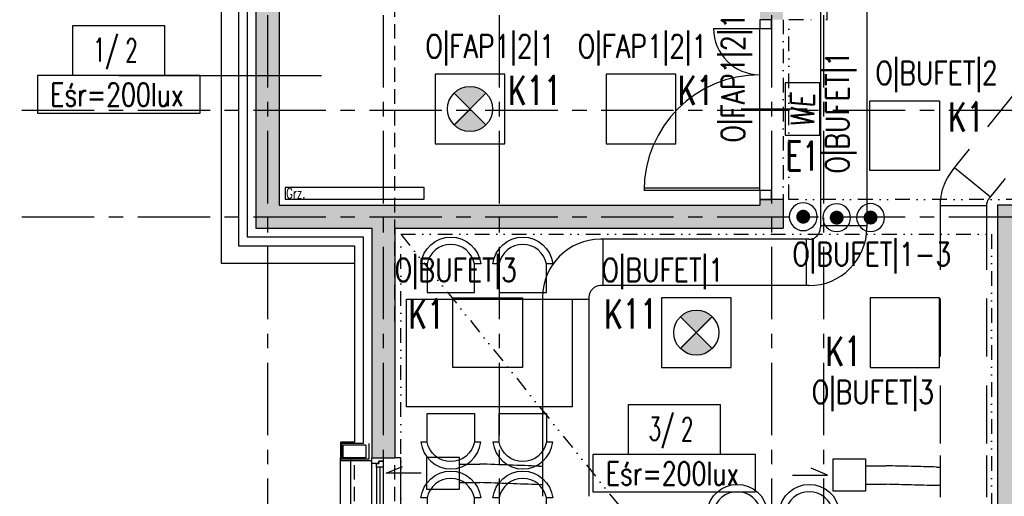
# Model space of a CAD drawing. Extents: x 41755 to 123924, y -112333 to 86187.
# Tile 217 of 256: x 100107 to 100957, y -6494 to -6083. Entities that reach past the tile are written whole.
import ezdxf
from ezdxf.enums import TextEntityAlignment as Align

# ---------------------------------------------------------------- set-up
doc = ezdxf.new("R2010")
doc.units = 0
doc.header["$LTSCALE"] = 50
for name, pattern in [('CENTER', [2, 1.25, -0.25, 0.25, -0.25]), ('DASHDOT', [1, 0.5, -0.25, 0, -0.25]), ('DASHED', [0.75, 0.5, -0.25]), ('DASHED2', [0.375, 0.25, -0.125]), ('DIVIDE', [31.75, 12.7, -6.35, 0, -6.35, 0, -6.35])]:
    doc.linetypes.add(name, pattern=pattern)
doc.layers.get('0').update_dxf_attribs({"color": 101, "linetype": 'CONTINUOUS'})
for name, color, linetype in [('Drz---drzwi', 5, 'CONTINUOUS'), ('E-90', 6, 'CONTINUOUS'), ('E35', 6, 'CONTINUOUS'), ('E50', 3, 'CONTINUOUS'), ('Ins-co', 2, 'CONTINUOUS'), ('Ins-went', 141, 'CONTINUOUS'), ('Okn---okna', 5, 'CONTINUOUS'), ('Opis-pom', 6, 'CONTINUOUS'), ('Opis_pom_ramka', 6, 'CONTINUOUS'), ('Os-osie glowne', 1, 'CENTER'), ('Sc-beton', 7, 'CONTINUOUS'), ('Sc-beton-hatch', 86, 'CONTINUOUS'), ('Sc-drewno', 22, 'CONTINUOUS'), ('Sc-izolacja term-styropian', 151, 'STYROPIAN-KA'), ('Sc-nadproza kon', 5, 'DASHED2'), ('Suf-widok', 8, 'CONTINUOUS'), ('W-idok', 8, 'CONTINUOUS'), ('Wyp-meble', 155, 'CONTINUOUS')]:
    doc.layers.add(name, color=color, linetype=linetype)
doc.styles.add('KA wymiar', font='romans.shx', dxfattribs={"width": 0.6})
doc.styles.add('ROMANS', font='romans', dxfattribs={"width": 0.85})
doc.linetypes.add('BATTING', pattern='A,0.0001,-0.1,[134,ltypeshp.shx,S=0.1,R=0,X=-0.1,Y=0],-0.2,[134,ltypeshp.shx,S=0.1,R=180,X=0.1,Y=0],-0.1', length=0.4001)
doc.linetypes.add('STYROPIAN-KA', pattern='A,0.0001,-0.1,[135,ltypeshp.shx,S=0.1,R=0,X=-0.1,Y=0],0,[135,ltypeshp.shx,S=0.1,R=180,X=0.1,Y=0],-0.1', length=0.2001)

# ---------------------------------------------------------------- blocks, each defined once
blk = doc.blocks.new('_DKGJHF')
at = {"ltscale": 7}
for p, q in [((-21.08, -77), (35.92, -77)), ((-5, -147.5), (-105, -147.5)), ((-5, -145.5), (-104.98, -145.5))]:
    blk.add_line(p, q, dxfattribs=at)
for points in [[(5, -7.5), (5, 0), (-5, 0), (-5, -7.5)], [(5, -155), (5, -147.5), (-5, -147.5), (-5, -155)]]:
    blk.add_lwpolyline(points, close=True, dxfattribs=at)
for points in [[(-45, -7.5), (-5, -7.5)], [(-5, -147.5), (-5, -7.5)]]:
    blk.add_lwpolyline(points, dxfattribs=at)
for centre, radius, start, end in [((-5, -7.5), 40, 180, 270), ((-5, -147.5), 100, 90, 180)]:
    blk.add_arc(centre, radius, start, end)
blk = doc.blocks.new('_dsjhgfdfg')
for p, q in [((-28, -150), (-28, 0)), ((-28, 0), (-25, 0)), ((15, 0), (10, 0)), ((15, -150), (15, 0)), ((-10, -145), (-10, -5)), ((-6, -8), (-6, -142)), ((-3, -8), (-3, -142)), ((0, -8), (0, -142)), ((-25, -150), (-28, -150)), ((10, -150), (15, -150))]:
    blk.add_line(p, q)
at = {"linetype": 'DASHED2'}
for p, q in [((10, -150), (10, 0)), ((-25, -150), (-25, 0))]:
    blk.add_line(p, q, dxfattribs=at)
for points in [[(-10, -5), (-10, 0), (0, 0), (0, -3), (-4, -3), (-4, -5)], [(-6, -8), (-6, -5), (-4, -5), (-4, -3), (0, -3), (0, -5), (0, -8)], [(-6, -142), (-6, -145), (-4, -145), (-4, -147), (0, -147), (0, -145), (0, -142)], [(-10, -145), (-10, -150), (0, -150), (0, -147), (-4, -147), (-4, -145)]]:
    blk.add_lwpolyline(points, close=True)
blk = doc.blocks.new('_opis_pom_metka')
at = {"layer": 'Opis_pom_ramka'}
blk.add_lwpolyline([(-33.13, 0), (32.87, 0), (32.87, -36), (-33.13, -36)], close=True, dxfattribs=at)
at = {"style": 'KA wymiar', "width": 0.6}
blk.add_attdef('KO/', text='', height=16.8, dxfattribs=at).set_placement((3.45, -25.87), align=Align.RIGHT)
blk.add_attdef('NR', (3.8, -26.16), '', height=16.8, dxfattribs=at)
blk = doc.blocks.new('_dkjhsjhkfgh')
at = {"layer": 'Ins-went', "ltscale": 2}
for p, q in [((1007.3, 4481.84), (1007.3, 4178.54)), ((1047.3, 4481.84), (1047.3, 4178.54)), ((1007.3, 4178.56), (1007.3, 4173.56)), ((1007.3, 4175.56), (1047.3, 4175.56)), ((1047.3, 4178.56), (1047.3, 4173.56)), ((822.5, 4163.56), (817.5, 4163.56)), ((819.5, 4163.56), (819.5, 4123.56)), ((992.3, 4163.56), (822.5, 4163.56)), ((997.3, 4163.56), (992.3, 4163.56)), ((995.3, 4123.56), (995.3, 4163.56)), ((822.5, 4123.56), (817.5, 4123.56)), ((992.3, 4123.56), (822.5, 4123.56)), ((997.3, 4123.56), (992.3, 4123.56)), ((767.5, 4113.56), (767.5, 4108.56)), ((807.5, 4113.56), (807.5, 4108.56)), ((807.5, 4111.56), (767.5, 4111.56)), ((767.5, 4108.56), (767.5, 3977.76)), ((807.5, 4108.56), (807.5, 3977.76)), ((767.5, 3977.76), (767.5, 3941.76)), ((807.5, 3977.76), (807.5, 3941.76)), ((695.38, 3969.59), (713.33, 3969.59)), ((764.5, 3967.76), (767.5, 3967.76)), ((695.38, 3953.59), (713.33, 3953.59)), ((767.5, 3951.76), (764.5, 3951.76))]:
    blk.add_line(p, q, dxfattribs=at)
blk.add_lwpolyline([(667.68, 3975.44), (695.38, 3975.44), (695.38, 3947.74), (667.68, 3947.74)], close=True, dxfattribs=at)
blk.add_lwpolyline([(662.68, 3961.59), (632.44, 3961.59), (646.45, 3967.61)], dxfattribs=at)
for centre, radius, start, end in [((997.3, 4173.56), 10, 270, 0), ((997.3, 4173.56), 50, 270, 0), ((817.5, 4113.56), 50, 90, 180), ((817.5, 4113.56), 10, 90, 180)]:
    blk.add_arc(centre, radius, start, end, dxfattribs=at)
for points in [[(764.5, 3967.76), (713.33, 3969.59)], [(764.5, 3951.76), (713.33, 3953.59)]]:
    blk.add_spline(points, degree=3, dxfattribs=at)
blk = doc.blocks.new('W029')
for points in [[(-53.78, 76.9), (-59.03, 76.9, -0.895014), (-7.4, 76.9), (-12.96, 76.9, 0.825539), (-53.71, 76.86), (-53.71, 52.3), (-12.96, 52.3), (-12.96, 76.9)], [(8.36, 76.9), (3.1, 76.9, -0.895014), (54.73, 76.9), (49.18, 76.9, 0.825539), (8.43, 76.86), (8.43, 52.3), (49.18, 52.3), (49.18, 76.9)], [(-53.78, -76.9), (-59.03, -76.9, 0.895014), (-7.4, -76.9), (-12.96, -76.9, -0.825539), (-53.71, -76.86), (-53.71, -52.3), (-12.96, -52.3), (-12.96, -76.9)], [(8.36, -76.9), (3.1, -76.9, 0.895014), (54.73, -76.9), (49.18, -76.9, -0.825539), (8.43, -76.86), (8.43, -52.3), (49.18, -52.3), (49.18, -76.9)]]:
    blk.add_lwpolyline(points, format="xyb")
at = {"linetype": 'Continuous'}
blk.add_lwpolyline([(-71.54, 46.41), (71.54, 46.41), (71.54, -46.41), (-71.54, -46.41), (-71.54, 46.41)], dxfattribs=at)
blk = doc.blocks.new('A$C5DF87A14')
at = {"layer": 'Wyp-meble'}
for p in [(731.54, 4075.44), (731.54, 3873.5), (978.7, 3862.06)]:
    blk.add_blockref('W029', p, dxfattribs=at)
blk = doc.blocks.new('we')
at = {"layer": 'E35', "ltscale": 0.2}
blk.add_lwpolyline([(45, 30), (0, 30), (0, 0), (45, 0)], close=True, dxfattribs=at)
at = {"layer": 'E35', "ltscale": 0.2, "style": 'ROMANS', "oblique": 5, "width": 0.8}
blk.add_text('WE', height=20, dxfattribs=at).set_placement((21.44, 15), align=Align.MIDDLE_CENTER)
blk = doc.blocks.new('E-90Przycisk')
at = {"layer": 'E35', "const_width": 3}
blk.add_lwpolyline([(1.5, 0, -1), (-1.5, 0, -1)], format="xyb", close=True, dxfattribs=at)
at = {"layer": 'E35'}
blk.add_circle((0, 0), 6, dxfattribs=at)

msp = doc.modelspace()

# ---------------------------------------------------------------- hatches: boundary and pattern name
at = {"layer": 'E35'}
h = msp.add_hatch(color=256, dxfattribs=at)
edge = h.paths.add_edge_path()
edge.add_line((100495.793, -6159.7), (100509.539, -6145.954))
edge.add_ellipse((100495.793, -6159.7), major_axis=(13.746, 13.746), ratio=1, start_angle=360, end_angle=450)
edge.add_line((100482.047, -6145.954), (100495.793, -6159.7))
edge = h.paths.add_edge_path()
edge.add_line((100509.539, -6173.446), (100495.793, -6159.7))
edge.add_line((100495.793, -6159.7), (100482.047, -6173.446))
edge.add_ellipse((100495.793, -6159.7), major_axis=(-13.746, 13.746), ratio=1, start_angle=90, end_angle=180)
h = msp.add_hatch(color=256, dxfattribs=at)
edge = h.paths.add_edge_path()
edge.add_line((100691.073, -6352.641), (100704.819, -6338.895))
edge.add_ellipse((100691.073, -6352.641), major_axis=(13.746, 13.746), ratio=1, start_angle=360, end_angle=450)
edge.add_line((100677.327, -6338.895), (100691.073, -6352.641))
edge = h.paths.add_edge_path()
edge.add_line((100704.819, -6366.388), (100691.073, -6352.641))
edge.add_line((100691.073, -6352.641), (100677.327, -6366.388))
edge.add_ellipse((100691.073, -6352.641), major_axis=(-13.746, 13.746), ratio=1, start_angle=90, end_angle=180)
at = {"layer": 'Sc-beton-hatch'}
h = msp.add_hatch(dxfattribs=at)
h.set_pattern_fill('ANSI33', color=256, style=0)
h.set_pattern_definition([(45, (48983.4185, 565.478), (-4.49012806, 4.49012806), []), (45, (48987.9087, 565.478), (-4.49012806, 4.49012806), [3.175, -1.5875])])
h.paths.add_polyline_path([(102400.966, -5400.641), (102380.966, -5400.641), (102380.966, -5500.641), (102330.966, -5500.641), (102330.966, -5520.641), (102380.966, -5520.641), (102380.966, -5973.641), (102400.966, -5973.641)])
h.paths.add_polyline_path([(101710.966, -5330.585), (101710.966, -5560.641), (101730.966, -5560.641), (101730.966, -5520.641), (101770.966, -5520.641), (101770.966, -5500.641), (101730.966, -5500.641), (101730.966, -5327.797, 0.0068353), (101990.084, -5287.78), (101987.07, -5268.006, -0.0084051), (101668.963, -5316.121), (101671.621, -5335.944, 0.0010351)])
h.paths.add_polyline_path([(101738.466, -5895.641), (101703.466, -5895.641), (101703.466, -5930.641), (101738.466, -5930.641)])
h.paths.add_polyline_path([(101695.966, -6277.641), (101730.966, -6277.641), (101730.966, -6242.641), (101695.966, -6242.641)])
h.paths.add_polyline_path([(102400.966, -6108.641), (102380.966, -6108.641), (102380.966, -6330.641), (102400.966, -6330.641)])
h.paths.add_polyline_path([(100985.966, -5895.641), (100950.966, -5895.641), (100950.966, -5930.641), (100985.966, -5930.641)], flags=17)
h.paths.add_polyline_path([(100765.966, -5910.641), (100765.966, -5413.927, 0.0063955), (101010.966, -5401.354), (101009.686, -5381.395, -0.0079596), (100705.366, -5396.058), (100706.01, -5416.048, 0.0010422), (100745.966, -5414.677), (100745.966, -6082.641), (100765.966, -6082.641), (100765.966, -5930.641), (100798.966, -5930.641), (100798.966, -5930.637), (100798.966, -5910.641)])
h.paths.add_polyline_path([(100310.966, -6262.641), (100410.966, -6262.641), (100410.966, -6460.641), (100430.966, -6460.641), (100430.966, -6262.641), (100765.966, -6262.641), (100765.966, -6237.641), (100745.966, -6237.641), (100745.966, -6242.641), (100330.966, -6242.641), (100330.966, -5420.801, 0.0010428), (100370.966, -5420.993), (100371.02, -5400.99, -0.0015651), (100310.966, -5400.641)])
h.paths.add_polyline_path([(100970.966, -6242.641), (100950.966, -6242.641), (100950.966, -6900.641), (100927.966, -6900.641), (100927.966, -6920.641), (100950.966, -6920.641), (100950.966, -7503.141), (100970.966, -7503.141), (100970.966, -6920.641), (101261.966, -6920.641), (101261.966, -7235.641), (101281.966, -7235.641), (101334.966, -7235.641), (101334.966, -7215.641), (101281.966, -7215.641), (101281.966, -6900.641), (100970.966, -6900.641)])
h.paths.add_polyline_path([(100410.966, -6710.641), (100430.966, -6710.641), (100430.966, -6610.641), (100410.966, -6610.641)])
h.paths.add_polyline_path([(100410.966, -6960.641), (100430.966, -6960.641), (100430.966, -6920.641), (100470.966, -6920.641), (100470.966, -6900.641), (100430.966, -6900.641), (100430.966, -6860.641), (100410.966, -6860.641)])
h.paths.add_polyline_path([(100790.966, -6920.641), (100790.966, -6900.641), (100725.966, -6900.641), (100725.966, -6920.641)])
h.paths.add_polyline_path([(101334.966, -6920.641), (101334.966, -6900.641), (101281.966, -6900.641), (101281.966, -6920.641)], flags=17)
h.paths.add_polyline_path([(101556.966, -6920.641), (101556.966, -6900.641), (101468.966, -6900.641), (101468.966, -6920.641)])
h.paths.add_polyline_path([(101710.966, -6900.641), (101690.966, -6900.641), (101690.966, -6920.641), (101710.966, -6920.641)])
h.paths.add_polyline_path([(101730.966, -6900.641), (101710.966, -6900.641), (101710.966, -6920.641), (101710.966, -7215.641), (101690.966, -7215.641), (101690.966, -7235.641), (101730.966, -7235.641)])
h.paths.add_polyline_path([(101488.966, -7215.641), (101468.966, -7215.641), (101468.966, -7235.641), (101556.966, -7235.641), (101556.966, -7215.641), (101503.966, -7215.641), (101503.966, -6920.641), (101488.966, -6920.641)])
h.paths.add_polyline_path([(102400.966, -6750.641), (102380.966, -6750.641), (102380.966, -7100.641), (102400.966, -7100.641)])
h.paths.add_polyline_path([(102400.966, -7200.641), (102380.966, -7200.641), (102380.966, -7465.641), (102400.966, -7465.641)])
h.paths.add_polyline_path([(102380.966, -7650.641), (102332.966, -7650.641), (102332.966, -7670.641), (102380.966, -7670.641), (102380.966, -8275.641), (102400.966, -8275.641), (102400.966, -7615.641), (102380.966, -7615.641)])
h.paths.add_polyline_path([(102133.966, -7650.641), (102133.966, -7670.641), (102227.966, -7670.641), (102227.966, -7650.641)])
h.paths.add_polyline_path([(101905.966, -7650.641), (101905.966, -7670.641), (102008.966, -7670.641), (102008.966, -7650.641)])
h.paths.add_polyline_path([(101710.966, -7670.641), (101710.966, -8400.641), (101685.966, -8400.641), (101685.966, -8420.641), (101730.966, -8420.641), (101730.966, -7670.641), (101770.966, -7670.641), (101770.966, -7650.641), (101227.466, -7650.641), (101227.466, -7670.641)])
h.paths.add_polyline_path([(100950.966, -7650.641), (100430.966, -7650.641), (100430.966, -7590.641), (100410.966, -7590.641), (100410.966, -7670.641), (100745.966, -7670.641), (101092.466, -7670.641), (101092.466, -7650.641), (100970.966, -7650.641), (100970.966, -7603.141), (100950.966, -7603.141)])
h.paths.add_polyline_path([(100410.966, -7440.641), (100430.966, -7440.641), (100430.966, -7397.641), (100410.966, -7397.641)])
h.paths.add_polyline_path([(100430.966, -7110.641), (100410.966, -7110.641), (100410.966, -7307.641), (100430.966, -7307.641)])
h.paths.add_polyline_path([(100745.966, -8420.641), (100765.966, -8420.641), (100765.966, -8400.641), (100410.966, -8400.641), (100410.966, -8420.641)])
h.paths.add_polyline_path([(100765.966, -8420.641), (100785.966, -8420.641), (100785.966, -8400.641), (100765.966, -8400.641)])
h.paths.add_polyline_path([(100785.966, -8400.641), (100785.966, -8420.641), (101097.466, -8420.641), (101097.466, -8400.641)])
h.paths.add_polyline_path([(101322.966, -8420.641), (101322.966, -8400.641), (101227.466, -8400.641), (101227.466, -8420.641)], flags=17)
h.paths.add_polyline_path([(101432.966, -8400.641), (101432.966, -8420.641), (101575.966, -8420.641), (101575.966, -8400.641)])
h.paths.add_polyline_path([(101950.966, -8400.641), (101950.966, -8420.641), (102028.966, -8420.641), (102028.966, -8400.641)])
h.paths.add_polyline_path([(102138.966, -8400.641), (102138.966, -8420.641), (102380.966, -8420.641), (102380.966, -8445.641), (102400.966, -8445.641), (102400.966, -8375.641), (102380.966, -8375.641), (102380.966, -8400.641)])
h.paths.add_polyline_path([(102380.966, -8568.641), (102345.966, -8568.641), (102345.966, -8875.141), (102365.966, -8875.141), (102365.966, -8588.641), (102400.966, -8588.641), (102400.966, -8545.641), (102380.966, -8545.641)])
h.paths.add_polyline_path([(102365.966, -8995.141), (102345.966, -8995.141), (102345.966, -9050.641), (101950.966, -9050.641), (101950.966, -9075.641), (102345.966, -9075.641), (102345.966, -9105.641), (102365.966, -9105.641), (102365.966, -9075.641)])
h.paths.add_polyline_path([(102400.966, -9290.641), (102365.966, -9290.641), (102365.966, -9255.641), (102345.966, -9255.641), (102345.966, -9310.641), (102380.966, -9310.641), (102380.966, -9718.141), (102380.966, -9900.641), (101730.966, -9900.641), (101730.966, -9855.641), (101710.966, -9855.641), (101710.966, -9920.641), (102380.966, -9920.641), (102380.966, -10349.912), (102380.966, -10410.641), (102400.966, -10410.641), (102400.966, -10010.641), (102400.966, -9838.141)])
h.paths.add_polyline_path([(101730.966, -9529.641), (101710.966, -9529.641), (101710.966, -9725.641), (101730.966, -9725.641)], flags=17)
h.paths.add_polyline_path([(101710.966, -9419.641), (101730.966, -9419.641), (101730.966, -8640.641), (101710.966, -8640.641), (101710.966, -9050.641), (101414.966, -9050.641), (101414.966, -9075.641), (101710.966, -9075.641)])
h.paths.add_polyline_path([(101263.966, -9050.641), (101263.966, -9075.641), (101304.966, -9075.641), (101304.966, -9050.641)])
h.paths.add_polyline_path([(101041.966, -9075.641), (101041.966, -9050.641), (100925.966, -9050.641), (100925.966, -9075.641)])
h.paths.add_polyline_path([(100825.966, -9075.641), (100825.966, -9050.641), (100530.966, -9050.641), (100530.966, -9035.641), (100510.966, -9035.641), (100510.966, -9050.641), (100270.966, -9050.641), (100270.966, -9075.641), (100510.966, -9075.641), (100510.966, -9471.141), (100530.966, -9471.141), (100530.966, -9075.641)])
h.paths.add_polyline_path([(100530.966, -8906.641), (100510.966, -8906.641), (100510.966, -8938.641), (100530.966, -8938.641)])
h.paths.add_polyline_path([(100220.966, -9075.641), (100220.966, -9050.641), (100170.966, -9050.641), (100170.966, -9075.641)])
h.paths.add_polyline_path([(100120.966, -9075.641), (100120.966, -9050.641), (100070.966, -9050.641), (100070.966, -9075.641)])
h.paths.add_polyline_path([(100020.966, -9075.641), (100020.966, -9050.641), (99970.966, -9050.641), (99970.966, -9075.641)])
h.paths.add_polyline_path([(99920.966, -9075.641), (99920.966, -9050.641), (99880.966, -9050.641), (99880.966, -9957.641), (99980.966, -9957.641), (99980.966, -9972.641), (100000.966, -9972.641), (100000.966, -9937.641), (99900.966, -9937.641), (99900.966, -9075.641)])
h.paths.add_polyline_path([(101041.966, -9396.641), (101041.966, -9378.641), (100927.966, -9378.641), (100927.966, -9396.641)])
h.paths.add_polyline_path([(100510.966, -9725.641), (100530.966, -9725.641), (100530.966, -9571.141), (100510.966, -9571.141)])
h.paths.add_polyline_path([(100000.966, -10090.641), (100000.966, -10072.641), (99980.966, -10072.641), (99980.966, -10090.641), (99780.966, -10090.641), (99780.966, -10445.641), (100510.966, -10445.641), (100510.966, -10485.641), (100530.966, -10485.641), (100530.966, -10445.641), (100580.966, -10445.641), (100580.966, -10425.641), (100530.966, -10425.641), (100530.966, -10270.641), (100510.966, -10270.641), (100510.966, -10425.641), (99800.966, -10425.641), (99800.966, -10110.641), (100510.966, -10110.641), (100510.966, -10120.641), (100530.966, -10120.641), (100530.966, -9855.641), (100510.966, -9855.641), (100510.966, -10090.641)])
h.paths.add_polyline_path([(100970.966, -9920.641), (101087.466, -9920.641), (101087.466, -9900.641), (100750.966, -9900.641), (100750.966, -9920.641), (100950.966, -9920.641), (100950.966, -10425.641), (100730.966, -10425.641), (100730.966, -10445.641), (100790.966, -10445.641), (100790.966, -10485.641), (100810.966, -10485.641), (100810.966, -10445.641), (101070.966, -10445.641), (101070.966, -10425.641), (100970.966, -10425.641)])
h.paths.add_polyline_path([(101197.466, -9900.641), (101197.466, -9920.641), (101261.966, -9920.641), (101261.966, -10425.641), (101220.966, -10425.641), (101220.966, -10445.641), (101802.966, -10445.641), (101802.966, -10425.641), (101281.966, -10425.641), (101281.966, -9900.641)])
h.paths.add_polyline_path([(102365.966, -10445.641), (102365.966, -10425.641), (102320.966, -10425.641), (102320.966, -10445.641)])
h.paths.add_polyline_path([(102383.466, -10428.141), (102365.966, -10445.641), (102400.966, -10445.641)])
h.paths.add_polyline_path([(102365.966, -10410.641), (102365.966, -10445.641), (102383.466, -10428.141)])
h.paths.add_polyline_path([(102365.966, -10410.641), (102383.466, -10428.141), (102400.966, -10410.641)])
h.paths.add_polyline_path([(102400.966, -10410.641), (102383.466, -10428.141), (102400.966, -10445.641)])

# ---------------------------------------------------------------- linework, layer by layer
at = {"layer": 'E35'}
for p, q in [((100192.594, -6130.883), (100367.72, -6130.883)), ((100482.047, -6145.954), (100509.539, -6173.446)), ((100482.047, -6173.446), (100509.539, -6145.954)), ((100677.327, -6338.895), (100704.819, -6366.388)), ((100677.327, -6366.388), (100704.819, -6338.895))]:
    msp.add_line(p, q, dxfattribs=at)
at = {"layer": 'E35', "linetype": 'Continuous', "ltscale": 0.3}
for p, q in [((100482.833, -6172.66), (100508.753, -6146.74)), ((100678.113, -6365.601), (100704.033, -6339.681))]:
    msp.add_line(p, q, dxfattribs=at)
for points in [[(100122.427, -6163.162), (100262.76, -6163.162), (100262.76, -6130.883), (100122.427, -6130.883)], [(100465.793, -6189.7), (100525.793, -6189.7), (100525.793, -6129.7), (100465.793, -6129.7)], [(100613.293, -6189.7), (100673.293, -6189.7), (100673.293, -6129.7), (100613.293, -6129.7)], [(100900.966, -6212.641), (100840.966, -6212.641), (100840.966, -6152.641), (100900.966, -6152.641)], [(100541.073, -6382.641), (100481.073, -6382.641), (100481.073, -6322.641), (100541.073, -6322.641)], [(100661.073, -6382.641), (100721.073, -6382.641), (100721.073, -6322.641), (100661.073, -6322.641)], [(100841.073, -6382.641), (100901.073, -6382.641), (100901.073, -6322.641), (100841.073, -6322.641)], [(100601.929, -6490.059), (100742.262, -6490.059), (100742.262, -6457.78), (100601.929, -6457.78)]]:
    msp.add_lwpolyline(points, close=True, dxfattribs=at)
at = {"layer": 'E35'}
for centre in [(100495.793, -6159.7), (100691.073, -6352.641)]:
    msp.add_circle(centre, 19.44, dxfattribs=at)
at = {"layer": 'Ins-co'}
msp.add_lwpolyline([(100336.149, -6227.443), (100336.149, -6237.443), (100456.149, -6237.443), (100456.149, -6227.443)], close=True, dxfattribs=at)
at = {"layer": 'Ins-went', "linetype": 'DASHED', "ltscale": 2}
for p, q in [((100973.89, -6136.169), (100915.741, -6207.977)), ((101004.976, -6161.342), (100946.827, -6233.15)), ((100915.741, -6207.977), (100912.595, -6211.863)), ((100913.853, -6210.309), (100944.939, -6235.481)), ((100946.827, -6233.15), (100943.68, -6237.036)), ((100901.452, -6243.329), (100901.452, -6248.329)), ((100941.452, -6243.329), (100941.452, -6248.329)), ((100901.452, -6248.329), (100901.452, -6458.629)), ((100941.452, -6248.329), (100941.452, -6458.629)), ((100901.452, -6458.629, -3605), (100901.452, -6494.629, -3605)), ((100941.452, -6458.629, -3605), (100941.452, -6494.629, -3605)), ((100837.028, -6467.536), (100854.978, -6467.536)), ((100898.452, -6468.629, -3605), (100901.452, -6468.629, -3605)), ((100837.028, -6483.536), (100854.978, -6483.536)), ((100901.452, -6484.629, -3605), (100898.452, -6484.629, -3605))]:
    msp.add_line(p, q, dxfattribs=at)
for points in [[(100941.452, -6243.329), (100901.452, -6243.329)], [(100774.09, -6475.548), (100804.328, -6475.538), (100790.313, -6469.52)]]:
    msp.add_lwpolyline(points, dxfattribs=at)
msp.add_lwpolyline([(100809.328, -6461.686), (100837.028, -6461.686), (100837.028, -6489.386), (100809.328, -6489.386)], close=True, dxfattribs=at)
for radius in [50, 10]:
    msp.add_arc((100951.452, -6243.329), radius, 141, 180, dxfattribs=at)
for points in [[(100898.452, -6468.629), (100854.978, -6467.536)], [(100898.452, -6484.629), (100854.978, -6483.536)]]:
    msp.add_spline(points, degree=3, dxfattribs=at)
at = {"layer": 'Os-osie glowne'}
for points in [[(100320.966, -4978.641), (100320.966, -10955.641)], [(100420.966, -4978.641), (100420.966, -10955.641)], [(100520.966, -4978.641), (100520.966, -11025.641)], [(100755.966, -4978.641), (100755.966, -11025.641)], [(100800.966, -4978.641), (100800.966, -10955.641)], [(99508.966, -6160.641), (111775.966, -6160.641)], [(99508.966, -6252.641), (111775.966, -6252.641)]]:
    msp.add_lwpolyline(points, dxfattribs=at)
at = {"layer": 'Sc-beton'}
for points in [[(100310.966, -5400.641), (100310.966, -6262.641)], [(100330.966, -5420.801), (100330.966, -6242.641)], [(100330.966, -6242.641), (100745.966, -6242.641)], [(100745.966, -6237.641), (100745.966, -6242.641)], [(100765.966, -6237.641), (100745.966, -6237.641)], [(100765.966, -6237.641), (100765.966, -6262.641)], [(100950.966, -6242.641), (100950.966, -6900.641)], [(100950.966, -6242.641), (100950.966, -6242.641)], [(100970.966, -6242.641), (100950.966, -6242.641)], [(100310.966, -6262.641), (100410.966, -6262.641)], [(100410.966, -6262.641), (100410.966, -6460.641)], [(100430.966, -6262.641), (100765.966, -6262.641)], [(100430.966, -6262.641), (100430.966, -6460.641)], [(100410.966, -6460.641), (100430.966, -6460.641)]]:
    msp.add_lwpolyline(points, dxfattribs=at)
at = {"layer": 'Sc-drewno'}
for points in [[(100280.966, -5370.324), (100280.966, -6292.641)], [(100280.966, -6292.641), (100395.966, -6292.641)]]:
    msp.add_lwpolyline(points, dxfattribs=at)
at = {"layer": 'Sc-izolacja term-styropian', "linetype": 'ByBlock'}
for points in [[(100295.966, -5385.495), (100295.966, -6277.641)], [(100295.966, -6277.641), (100395.966, -6277.641)], [(100395.966, -6277.641), (100395.966, -6293.141)], [(100395.966, -6277.641), (100395.966, -6447.141)], [(100383.966, -6447.141), (100383.966, -6463.141)], [(100395.966, -6447.141), (100383.966, -6447.141)], [(100385.966, -6449.641), (100385.966, -6460.641)], [(100405.966, -6449.641), (100385.966, -6449.641)], [(100405.966, -6449.641), (100405.966, -6460.641)], [(100410.966, -6463.141), (100383.966, -6463.141)], [(100405.966, -6460.641), (100385.966, -6460.641)]]:
    msp.add_lwpolyline(points, dxfattribs=at)
at = {"layer": 'Sc-izolacja term-styropian', "linetype": 'BATTING', "ltscale": 0.35}
for points in [[(100303.466, -5393.071), (100303.466, -6270.141)], [(100303.466, -6270.141), (100403.466, -6270.141)], [(100403.466, -6270.141), (100403.466, -6448.391)]]:
    msp.add_lwpolyline(points, dxfattribs=at)
at = {"layer": 'Sc-izolacja term-styropian', "linetype": 'BATTING', "ltscale": 0.05}
for points in [[(100384.966, -6448.391), (100384.966, -6461.891)], [(100403.466, -6448.391), (100384.966, -6448.391)], [(100408.466, -6461.891), (100384.966, -6461.891)]]:
    msp.add_lwpolyline(points, dxfattribs=at)
at = {"layer": 'Sc-izolacja term-styropian', "linetype": 'BATTING', "ltscale": 0.12}
msp.add_lwpolyline([(100408.466, -6448.391), (100408.466, -6461.891)], dxfattribs=at)
at = {"layer": 'Sc-nadproza kon'}
msp.add_lwpolyline([(100430.966, -6342.641), (100430.966, -6067.641)], dxfattribs=at)
at = {"layer": 'Sc-nadproza kon', "linetype": 'DASHDOT', "ltscale": 0.5}
msp.add_lwpolyline([(100765.966, -6082.641), (100765.966, -6237.641)], dxfattribs=at)
at = {"layer": 'Suf-widok', "linetype": 'DIVIDE', "ltscale": 0.02}
msp.add_lwpolyline([(100770.966, -6237.641), (100770.966, -6237.641), (100770.966, -6082.548), (100803.966, -6082.548), (100803.966, -5935.637), (100990.966, -5935.641), (100990.966, -5890.641), (100945.966, -5890.641), (100945.966, -5905.728), (100770.966, -5905.644), (100770.966, -5418.737, 0.0244707), (101705.966, -5336.322), (101705.966, -5890.641), (101698.466, -5890.641), (101698.466, -5935.641), (101705.966, -5935.641), (101705.966, -6237.641)], format="xyb", close=True, dxfattribs=at)
msp.add_lwpolyline([(100922.966, -6895.641), (100475.966, -6895.641), (100475.966, -6872.641), (100435.966, -6872.641), (100435.966, -6267.641), (100945.966, -6267.641), (100945.966, -6872.641), (100922.966, -6872.641)], close=True, dxfattribs=at)
msp.add_lwpolyline([(100435.966, -6267.641), (100922.966, -6872.641)], dxfattribs=at)
at = {"layer": 'W-idok'}
msp.add_lwpolyline([(100383.966, -7108.141), (100383.966, -6460.641)], dxfattribs=at)

# ---------------------------------------------------------------- block references
for name, p in [('A$C5DF87A14', (99780.966, -10445.641)), ('_dkjhsjhkfgh', (99790.966, -10435.641))]:
    msp.add_blockref(name, p)
at = {"layer": 'Drz---drzwi'}
msp.add_blockref('_DKGJHF', (100750.966, -6082.641), dxfattribs=at)
at = {"layer": 'E35', "xscale": -2.000000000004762, "yscale": 2, "zscale": 2, "rotation": 49.42344150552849}
for p in [(100783.351, -6252.641), (100812.249, -6253.467), (100841.478, -6253.366)]:
    msp.add_blockref('E-90Przycisk', p, dxfattribs=at)
at = {"layer": 'E50', "rotation": 89.99999999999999}
msp.add_blockref('we', (100797.767, -6182.141), dxfattribs=at)
at = {"layer": 'Okn---okna'}
msp.add_blockref('_dsjhgfdfg', (100420.966, -6460.641), dxfattribs=at)
at = {"layer": 'Opis-pom'}
ref = msp.add_blockref('_opis_pom_metka', (100192.747, -6087.683), dxfattribs=dict(at, xscale=1.2, yscale=1.2, zscale=1.2))
ref.add_attrib('KO/', '1/', dxfattribs={"layer": '0', "height": 20.16, "style": 'KA wymiar', "width": 0.6}).set_placement((100192.367, -6118.725), align=Align.RIGHT)
ref.add_attrib('NR', '2', (100198.454, -6119.081), dxfattribs={"layer": '0', "height": 20.16, "style": 'KA wymiar', "width": 0.6})
ref = msp.add_blockref('_opis_pom_metka', (100672.248, -6414.58), dxfattribs=dict(at, xscale=1.2, yscale=1.2, zscale=1.2))
ref.add_attrib('KO/', '3/', dxfattribs={"layer": '0', "height": 20.16, "style": 'KA wymiar', "width": 0.6}).set_placement((100671.869, -6445.621), align=Align.RIGHT)
ref.add_attrib('NR', '2', (100677.955, -6445.977), dxfattribs={"layer": '0', "height": 20.16, "style": 'KA wymiar', "width": 0.6})

# ---------------------------------------------------------------- texts
at = {"layer": 'E-90', "style": 'ROMANS'}
for s, rotation, width, p in [('O|FAP1|2|1', 90, 0.8, (100724.19, -6132.791)), ('O|FAP1|2|1', 360, 0.8, (100513.197, -6107.06)), ('O|FAP1|2|1', 0, 0.8, (100644.695, -6107.06)), ('O|BUFET|1', 90, 0.8, (100814.183, -6162.562)), ('O|BUFET|2', 360, 0.8, (100898.499, -6130.001)), ('Eśr=200lux', 360, 0.75, (100191.083, -6147.315)), ('O|BUFET|1-3', 360, 0.8, (100842.53, -6286.331)), ('O|BUFET|3', 0, 0.8, (100483.54, -6300.001)), ('O|BUFET|1', 0, 0.8, (100662.076, -6300.001)), ('O|BUFET|3', 360, 0.8, (100843.54, -6405.282)), ('Eśr=200lux', 360, 0.75, (100670.584, -6474.212))]:
    msp.add_text(s, height=20, rotation=rotation, dxfattribs=dict(at, width=width)).set_placement(p, align=Align.MIDDLE)
at = {"layer": 'E35', "style": 'ROMANS', "width": 0.7}
for s, p in [('K11', (100551.751, -6143.587)), ('K1', (100923.891, -6166.528)), ('E1', (100782.767, -6200.357)), ('K1', (100818.148, -6368.754))]:
    msp.add_text(s, height=25, dxfattribs=at).set_placement(p, align=Align.MIDDLE)
for s, p in [('K1', (100690.817, -6143.587)), ('K1', (100458.148, -6336.528)), ('K11', (100634.61, -6336.528))]:
    msp.add_text(s, height=25, rotation=360, dxfattribs=at).set_placement(p, align=Align.MIDDLE)
at = {"layer": 'Ins-co', "style": 'ROMANS', "width": 0.7}
msp.add_text('Grz.', height=9, dxfattribs=at).set_placement((100337.225, -6236.916))

doc.saveas('drawing.dxf')
